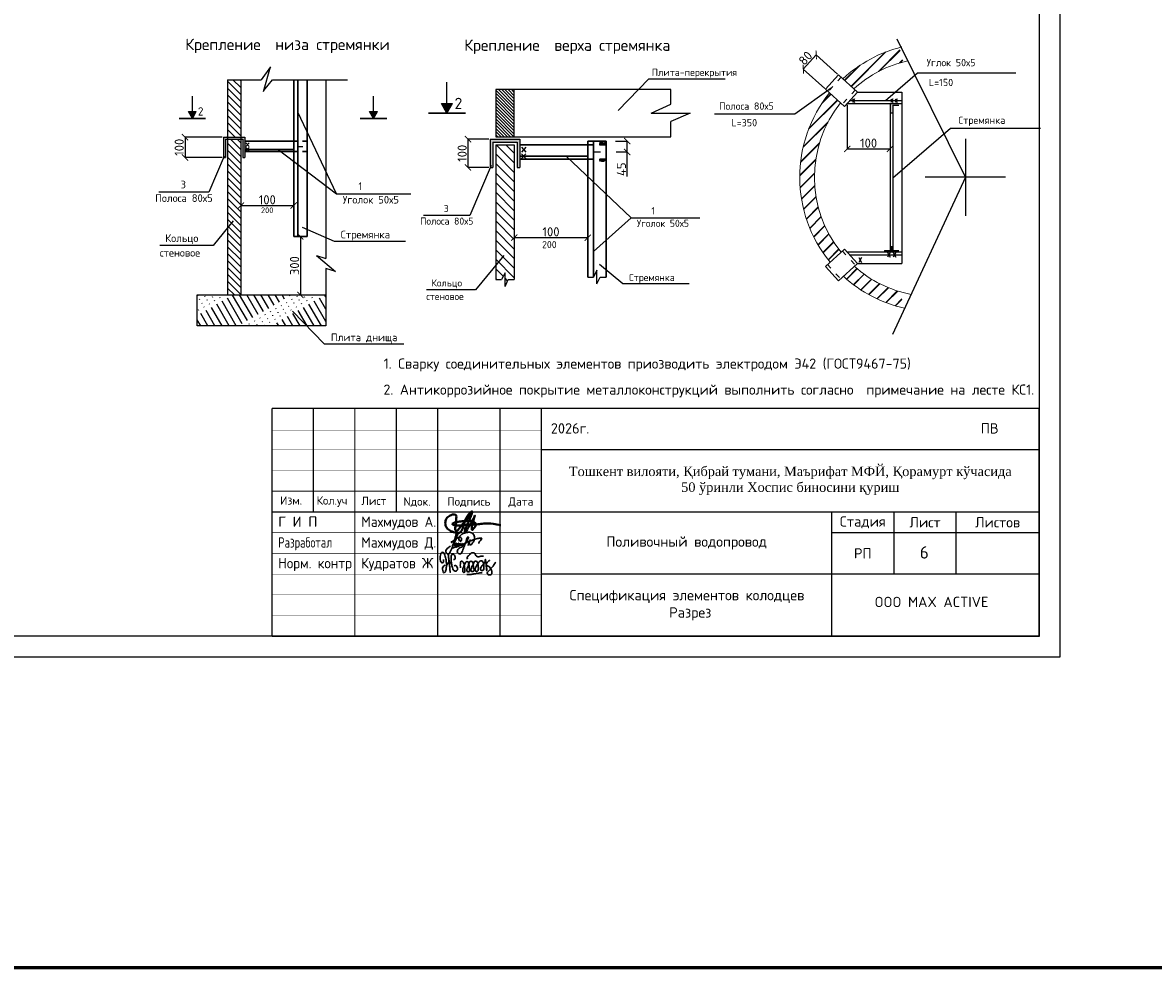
# Model space of a CAD drawing. Header units: millimetres. Extents: x -76021 to 1074922, y 19208 to 400534.
# Tile 105 of 109: x 952910 to 980179, y 19208 to 41993. Entities that reach past the tile are written whole.
import ezdxf
from ezdxf.enums import TextEntityAlignment as Align

# ---------------------------------------------------------------- set-up
doc = ezdxf.new("R2010")
doc.units = ezdxf.units.MM
doc.linetypes.add('ACAD_ISO03W100', pattern=[30, 12, -18])
doc.layers.get('Defpoints').update_dxf_attribs({"color": 4, "lineweight": 30})
doc.styles.add('GOST', font='isocpeur.ttf')
doc.linetypes.add('474_3', pattern='A,3,-2,3,[2,M,S=1,R=0,X=0,Y=0],3,-2,3', length=16)
doc.dimstyles.new('100', dxfattribs={"dimtxt": 220, "dimasz": 150, "dimexe": 1.25, "dimexo": 30, "dimgap": 30, "dimtad": 1, "dimtxsty": 'GOST', "dimblk": 'ARCHTICK', "dimcen": 30, "dimadec": 0, "dimazin": 0, "dimtfac": 1, "dimtmove": 1, "dimatfit": 3, "dimldrblk": 'ARCHTICK', "dimfxl": 1.25, "dimarcsym": 0})

# ---------------------------------------------------------------- blocks, each defined once
blk = doc.blocks.new('_ArchTick')
at = {"color": 0, "linetype": 'ByBlock', "const_width": 0.15}
blk.add_lwpolyline([(-0.5, -0.5), (0.5, 0.5)], dxfattribs=at)
blk = doc.blocks.new('*D484')
at = {"color": 0, "lineweight": -2, "ltscale": 150, "transparency": 16777216}
for p, q in [((958172, 37992), (958172, 37580)), ((959448, 37992), (959448, 37580)), ((958172, 37581), (959448, 37581))]:
    blk.add_line(p, q, dxfattribs=at)
at = {"layer": 'Defpoints', "color": 0, "ltscale": 150, "transparency": 16777216}
for p in [(958172, 38022), (959448, 38022), (959448, 37581)]:
    blk.add_point(p, dxfattribs=at)
at = {"color": 0, "lineweight": -2, "ltscale": 150, "transparency": 16777216, "xscale": 150, "yscale": 150, "zscale": 150, "rotation": 180}
blk.add_blockref('_ArchTick', (958172, 37581), dxfattribs=at)
at = {"color": 0, "lineweight": -2, "ltscale": 150, "transparency": 16777216, "xscale": 150, "yscale": 150, "zscale": 150}
blk.add_blockref('_ArchTick', (959448, 37581), dxfattribs=at)
at = {"color": 0, "lineweight": 25, "ltscale": 150, "transparency": 16777216, "insert": (958810, 37721), "char_height": 220, "attachment_point": 5, "style": 'GOST'}
blk.add_mtext('100', dxfattribs=at)
blk = doc.blocks.new('*D485')
at = {"color": 0, "lineweight": -2, "ltscale": 150, "transparency": 16777216}
for p, q in [((957722, 39232), (956825, 39232)), ((956827, 39232), (956827, 38741)), ((957722, 38741), (956825, 38741))]:
    blk.add_line(p, q, dxfattribs=at)
at = {"layer": 'Defpoints', "color": 0, "ltscale": 150, "transparency": 16777216}
for p in [(957752, 39232), (956827, 38741), (957752, 38741)]:
    blk.add_point(p, dxfattribs=at)
at = {"color": 0, "lineweight": -2, "ltscale": 150, "transparency": 16777216, "xscale": 150, "yscale": 150, "zscale": 150}
for p, rotation in [((956827, 39232), 90), ((956827, 38741), 270)]:
    blk.add_blockref('_ArchTick', p, dxfattribs=dict(at, rotation=rotation))
at = {"color": 0, "lineweight": 25, "ltscale": 150, "transparency": 16777216, "insert": (956687, 38987), "char_height": 220, "attachment_point": 5, "rotation": 90, "style": 'GOST'}
blk.add_mtext('100', dxfattribs=at)
blk = doc.blocks.new('*D486')
at = {"color": 0, "lineweight": -2, "ltscale": 150, "transparency": 16777216}
for p, q in [((959478, 36838), (959610, 36838)), ((959608, 36838), (959608, 35426)), ((959478, 35426), (959610, 35426))]:
    blk.add_line(p, q, dxfattribs=at)
at = {"layer": 'Defpoints', "color": 0, "ltscale": 150, "transparency": 16777216}
for p in [(959448, 36838), (959448, 35426), (959608, 35426)]:
    blk.add_point(p, dxfattribs=at)
at = {"color": 0, "lineweight": -2, "ltscale": 150, "transparency": 16777216, "xscale": 150, "yscale": 150, "zscale": 150}
for p, rotation in [((959608, 36838), 90), ((959608, 35426), 270)]:
    blk.add_blockref('_ArchTick', p, dxfattribs=dict(at, rotation=rotation))
at = {"color": 0, "lineweight": 25, "ltscale": 150, "transparency": 16777216, "insert": (959468, 36132), "char_height": 220, "attachment_point": 5, "rotation": 90, "style": 'GOST'}
blk.add_mtext('300', dxfattribs=at)
blk = doc.blocks.new('*D482')
at = {"color": 0, "lineweight": -2, "ltscale": 150, "transparency": 16777216}
for p, q in [((967210, 39135), (967491, 39135)), ((967490, 38874), (967490, 39135)), ((967225, 38874), (967491, 38874)), ((967490, 38285), (967490, 38874))]:
    blk.add_line(p, q, dxfattribs=at)
at = {"layer": 'Defpoints', "color": 0, "ltscale": 150, "transparency": 16777216}
for p in [(967180, 39135), (967490, 39135), (967195, 38874)]:
    blk.add_point(p, dxfattribs=at)
at = {"color": 0, "lineweight": -2, "ltscale": 150, "transparency": 16777216, "xscale": 150, "yscale": 150, "zscale": 150}
for p, rotation in [((967490, 39135), 90), ((967490, 38874), 270)]:
    blk.add_blockref('_ArchTick', p, dxfattribs=dict(at, rotation=rotation))
at = {"color": 0, "lineweight": 25, "ltscale": 150, "transparency": 16777216, "insert": (967350, 38458), "char_height": 220, "attachment_point": 5, "rotation": 90, "style": 'GOST'}
blk.add_mtext('45', dxfattribs=at)
blk = doc.blocks.new('*D488')
at = {"color": 0, "lineweight": -2, "ltscale": 150, "transparency": 16777216}
for p, q in [((964766, 37390), (964766, 36807)), ((966538, 37390), (966538, 36807)), ((964766, 36808), (966538, 36808))]:
    blk.add_line(p, q, dxfattribs=at)
at = {"layer": 'Defpoints', "color": 0, "ltscale": 150, "transparency": 16777216}
for p in [(964766, 37420), (966538, 37420), (966538, 36808)]:
    blk.add_point(p, dxfattribs=at)
at = {"color": 0, "lineweight": -2, "ltscale": 150, "transparency": 16777216, "xscale": 150, "yscale": 150, "zscale": 150, "rotation": 180}
blk.add_blockref('_ArchTick', (964766, 36808), dxfattribs=at)
at = {"color": 0, "lineweight": -2, "ltscale": 150, "transparency": 16777216, "xscale": 150, "yscale": 150, "zscale": 150}
blk.add_blockref('_ArchTick', (966538, 36808), dxfattribs=at)
at = {"color": 0, "lineweight": 25, "ltscale": 150, "transparency": 16777216, "insert": (965652, 36948), "char_height": 220, "attachment_point": 5, "style": 'GOST'}
blk.add_mtext('100', dxfattribs=at)
blk = doc.blocks.new('*D489')
at = {"color": 0, "lineweight": -2, "ltscale": 150, "transparency": 16777216}
for p, q in [((964152, 39182), (963649, 39182)), ((963650, 39182), (963650, 38501)), ((964152, 38501), (963649, 38501))]:
    blk.add_line(p, q, dxfattribs=at)
at = {"layer": 'Defpoints', "color": 0, "ltscale": 150, "transparency": 16777216}
for p in [(964182, 39182), (963650, 38501), (964182, 38501)]:
    blk.add_point(p, dxfattribs=at)
at = {"color": 0, "lineweight": -2, "ltscale": 150, "transparency": 16777216, "xscale": 150, "yscale": 150, "zscale": 150}
for p, rotation in [((963650, 39182), 90), ((963650, 38501), 270)]:
    blk.add_blockref('_ArchTick', p, dxfattribs=dict(at, rotation=rotation))
at = {"color": 0, "lineweight": 25, "ltscale": 150, "transparency": 16777216, "insert": (963510, 38842), "char_height": 220, "attachment_point": 5, "rotation": 90, "style": 'GOST'}
blk.add_mtext('100', dxfattribs=at)
blk = doc.blocks.new('*D490')
at = {"color": 0, "lineweight": -2, "ltscale": 150, "transparency": 16777216}
for p, q in [((972048, 41217), (971737, 40871)), ((972564, 40753), (972047, 41218)), ((972252, 40407), (971736, 40872))]:
    blk.add_line(p, q, dxfattribs=at)
at = {"layer": 'Defpoints', "color": 0, "ltscale": 150, "transparency": 16777216}
for p in [(971737, 40871), (972586, 40733), (972275, 40387)]:
    blk.add_point(p, dxfattribs=at)
at = {"color": 0, "lineweight": -2, "ltscale": 150, "transparency": 16777216, "xscale": 150, "yscale": 150, "zscale": 150}
for p, rotation in [((972048, 41217), 48.01278750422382), ((971737, 40871), 228.0127875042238)]:
    blk.add_blockref('_ArchTick', p, dxfattribs=dict(at, rotation=rotation))
at = {"color": 0, "lineweight": 25, "ltscale": 150, "transparency": 16777216, "insert": (971788, 41137), "char_height": 220, "attachment_point": 5, "rotation": 48.0128, "style": 'GOST'}
blk.add_mtext('80', dxfattribs=at)
blk = doc.blocks.new('*D491')
at = {"color": 0, "lineweight": -2, "ltscale": 150, "transparency": 16777216}
for p, q in [((972794, 40011), (972794, 38946)), ((973828, 40011), (973828, 38946)), ((972794, 38948), (973828, 38948))]:
    blk.add_line(p, q, dxfattribs=at)
at = {"layer": 'Defpoints', "color": 0, "ltscale": 150, "transparency": 16777216}
for p in [(972794, 40041), (973828, 40041), (973828, 38948)]:
    blk.add_point(p, dxfattribs=at)
at = {"color": 0, "lineweight": -2, "ltscale": 150, "transparency": 16777216, "xscale": 150, "yscale": 150, "zscale": 150, "rotation": 180}
blk.add_blockref('_ArchTick', (972794, 38948), dxfattribs=at)
at = {"color": 0, "lineweight": -2, "ltscale": 150, "transparency": 16777216, "xscale": 150, "yscale": 150, "zscale": 150}
blk.add_blockref('_ArchTick', (973828, 38948), dxfattribs=at)
at = {"color": 0, "lineweight": 25, "ltscale": 150, "transparency": 16777216, "insert": (973311, 39088), "char_height": 220, "attachment_point": 5, "style": 'GOST'}
blk.add_mtext('100', dxfattribs=at)
blk = doc.blocks.new('A$C77aec0c1')
at = {"color": 184, "lineweight": 30}
for points in [[(-78.4, 25.2), (-78.4, 19.8), (-80.1, 15.4), (-82.7, 15.2), (-85.9, 18.3), (-87.6, 24.6), (-87.6, 33.5), (-85.8, 41.5), (-83.2, 44.9), (-79.5, 45.3), (-74.8, 37.3), (-71.4, 24), (-70.3, 12.8), (-70.6, 1.9), (-72.5, -8.2), (-74.5, -11.9), (-76.7, -12.4), (-79.3, -9.8), (-81.1, -2.5), (-80.5, 2.8), (-78.6, 6.3), (-76.3, 8.1), (-74.2, 8.6)], [(-70.3, 8.8), (-64.2, 15.4), (-63.4, 26), (-64.7, 36.5), (-65.8, 41.1), (-66, 40.4), (-65.4, 38.6), (-63.9, 30.6), (-63.4, 26), (-62.4, 17.4), (-61.3, 7.7), (-60.5, -1.3), (-59.7, -9.1), (-59.2, -11.6), (-59.5, -10.3), (-59.8, -8.8), (-61, 4.4), (-61.6, 9.7), (-62.2, 15.2), (-62.4, 16.8), (-60.5, 15), (-58.2, 15.7), (-56.6, 21.2), (-56.7, 31.2), (-55.8, 37.1), (-53.2, 40), (-50, 39.7), (-45.9, 34.7), (-45.4, 29.7), (-46.3, 25.7), (-48.8, 25), (-50.3, 25.3)], [(-10.4, 26.1), (-11.3, 30.7), (-5.9, 37.4), (1.2, 43.5), (6.2, 44.3), (10.3, 42.2), (12.4, 38), (15, 34.5), (18.4, 33), (24.9, 33.5), (29.4, 34.6), (33.6, 34.4), (35.1, 34)], [(-56.6, 20.3), (-55.7, 12.4), (-53.4, 2), (-50.9, -4.5), (-47.7, -7.4), (-43.4, -8.2), (-40.2, -6.5), (-38.7, -1.4), (-39.6, 2.9), (-41.5, 6), (-44.2, 7.7), (-47, 7.2), (-47.6, 5.7)], [(-30.4, 1), (-29.8, 17.4), (-28.4, 20.1), (-25.6, 19.9), (-20.5, 13.6), (-18.9, 4.6), (-17.5, -7.1), (-18.5, -11.1), (-21.9, -11.5), (-24, -7.9), (-23.3, -0.6), (-20.4, 7.3), (-17, 14), (-13.9, 18.7), (-9.6, 18.3), (-6.3, 10.9), (-5, -2.4), (-5, -8.8), (-9, -10.1), (-12.3, -6.5), (-11.2, 0.2), (-8.3, 6.3), (-6.9, 12.8), (-4.7, 17.9), (-0.2, 20.5), (4.2, 17.9), (6, 9.7), (7.1, 1), (7.6, -6.8), (4.7, -8.8), (0.1, -8.1), (-0.1, -1.4), (3.2, 6.9), (7.8, 15.8), (10.6, 19.9), (16, 19.6), (19.3, 13.2), (20.4, 0.9), (19.5, -6.1), (16.8, -9.2), (13.6, -8.5), (11.7, -1), (15.1, 6.9), (19.9, 14.2), (24.4, 19.9), (31, 21.1), (35, 14.6), (36.2, 0.9), (34.1, -5.6), (29.3, -6.4), (26.9, -3.5), (30.5, 6.3), (35.4, 12.4), (39.7, 19.3), (40.4, 25.2), (40.7, 24.3), (43.9, -4.9), (43.8, -3.9), (42.9, 9.7), (43.1, 12.5), (45.5, 16.5), (50.4, 21.1), (52.2, 22.2), (51.2, 21.8)], [(42.9, 10.8), (45.1, 7.7), (48.3, 5.7), (51.7, 3.7), (54.9, -0.4), (57.8, -5.8), (58.9, -10.7), (58.5, -15.5), (56.8, -17.9), (52, -18.5), (48.4, -18.1), (46.1, -15.6), (45.8, -12.6), (48.1, -9.4), (51.1, -6.3), (54.5, -2.6), (57.9, 1), (62.2, 6.3), (66.5, 12.8), (69.8, 17.8)], [(-11.8, -17.3), (-2.7, -17.5), (7.9, -15.9), (17.6, -14.8), (25.1, -13.1), (30.9, -13.1)]]:
    blk.add_spline(points, degree=3, dxfattribs=at)
blk = doc.blocks.new('A$C919267a4')
at = {"color": 184, "lineweight": 30}
for points in [[(-21.3, -6.1), (-26.6, -9.2), (-30, -12.6), (-31.7, -15.6), (-31.7, -17.4), (-30.8, -19.7), (-28.5, -22.1), (-26.4, -22.8), (-24.1, -22.1), (-22.8, -19.9), (-19.7, -13.8), (-13.8, 4.3), (-12.2, 9.7), (-8.9, 21.2), (-7.7, 23.3), (-6.4, 23.3), (-5.9, 20.4), (-14, 7.1), (-17.1, 3.7), (-18.8, 2.2), (-19.6, 2.2), (-19.6, 3.6), (-18.9, 3.6)], [(-14.8, -1.9), (-15, -1.4), (-15.4, -1.7), (-17.2, -7.9), (-16.8, -9.1), (-16.1, -9.5), (-13.5, -8.6), (-8.6, -0.6), (-8.6, 0.1), (-9.3, 0.3), (-9.8, -0.4), (-11.7, -5), (-11.7, -6.7), (-10, -8.1), (-5.8, -5), (-3.6, -1.3), (-3.6, 0), (-4, 0.5), (-4.7, -0.3), (-6.8, -4.2), (-6.8, -5.9), (-5.1, -5.9), (-2, -4.1), (0.1, -0.2), (0.1, 0), (-0.4, -1), (-1.5, -4.2), (2.8, -1.7), (3.5, 0), (3.4, 0), (3, -1.5), (3, -3.7), (11.1, 1.3), (13.9, 4.6), (16.5, 11), (17.2, 13.2), (16.1, 13.9), (14.7, 12.8), (12.1, 5.4), (8.5, -4.7), (4.2, -16.8), (1.8, -21), (-1.5, -22.6), (-6.9, -17.1), (-5.8, -13.2), (5.3, -6.4)], [(0.5, 7.1), (-0.3, 5.9), (0, 4.7), (2.3, 7.9), (-0.4, 13.3), (-10.2, 8.1), (-13.5, -1.1), (-14, -3.1), (-9.4, -6.1), (-3, -4.9), (17.5, 3.9), (36.4, 10.4), (43.8, 11.6), (45.2, 11.6), (41, 4.4), (39.6, 1.8), (39.6, -0.3)], [(17.9, 0.1), (19.5, 1.2), (19.5, -2.1), (22.2, -2.8), (26.1, 1), (28.7, 4.6), (25.6, 22), (16.9, 24), (8.4, 22.4), (-1.3, 15.8), (-3.7, 9.3), (-2.3, 4.9)], [(21.3, 8.5), (16.2, -4.1)]]:
    blk.add_spline(points, degree=3, dxfattribs=at)
blk = doc.blocks.new('A$Cd6f3408b')
at = {"color": 184, "lineweight": 40}
blk.add_spline([(616, 1465), (-947, -417), (-1252, -652), (-1377, -542), (-1370, -167), (-1260, 887), (-1268, 1192), (-1502, 1340), (-2010, 1192), (-2432, 864), (-2581, 457), (-2487, -160), (-2081, -581), (-1401, -855), (-979, -910), (-832, -860), (-636, -625), (-174, 654), (-43, 953), (324, 1461), (624, 1721), (355, 828), (-49, -105), (-207, -514), (-231, -808), (185, -251), (607, 468), (822, 863), (987, 1193), (892, 951), (736, 416), (641, 15), (607, -367), (663, -542), (819, -380), (1064, -55), (1091, 186), (911, 407), (586, 553), (127, 566), (-409, 538), (-1030, 443), (-1618, 290), (-1743, 217), (-1505, 24), (-1171, -9), (1352, 162), (2050, 232), (3192, 214), (4089, 40)], degree=3, dxfattribs=at)
blk = doc.blocks.new('Штамп ВК')
at = {"ltscale": 10}
for points, const_width in [([(0, 5500), (-18500, 5500)], 30), ([(-17500, 3000), (-17500, 5500)], 30), ([(-16500, 5500), (-16500, 0)], 30), ([(-18500, 4957), (-12000, 4957)], 10), ([(-12000, 4500), (-18500, 4500)], 10), ([(0, 4500), (-12000, 4500)], 30), ([(-18500, 4000), (-12000, 4000)], 10), ([(-18500, 3500), (-12000, 3500)], 30), ([(0, 3000), (-18500, 3000)], 30), ([(-18500, 2500), (-12000, 2500)], 10), ([(-18500, 2000), (-12000, 2000)], 10), ([(-12000, 1500), (-18500, 1500)], 10), ([(0, 1500), (-12000, 1500)], 30), ([(-18500, 1000), (-12000, 1000)], 10), ([(-18500, 500), (-12000, 500)], 10)]:
    blk.add_lwpolyline(points, dxfattribs=dict(at, const_width=const_width))
at = {"ltscale": 2, "const_width": 30}
for points in [[(-18500, 0), (-18500, 5500)], [(-15500, 3000), (-15500, 5500)], [(-14500, 5500), (-14500, 0)], [(-13000, 5500), (-13000, 0)], [(-12000, 5500), (-12000, 0)], [(0, 5500), (0, 0)], [(-5000, 3000), (-5000, 0)], [(-3500, 1500), (-3500, 3000)], [(-2000, 1500), (-2000, 3000)], [(0, 2500), (-5000, 2500)], [(0, 0), (-18500, 0)]]:
    blk.add_lwpolyline(points, dxfattribs=at)
at = {"const_width": 30}
blk.add_lwpolyline([(-5000, 1500), (0, 1500), (0, 0), (-5000, 0)], close=True, dxfattribs=at)
blk.add_lwpolyline([(-5000, 1500), (0, 1500), (0, 0), (-5000, 0)], close=True, dxfattribs=at)
at = {"color": 0, "linetype": 'ByBlock', "lineweight": 25, "const_width": 30}
blk.add_lwpolyline([(-5000, 1500), (0, 1500), (0, 0), (-5000, 0)], close=True, dxfattribs=at)
blk.add_lwpolyline([(-5000, 1500), (0, 1500), (0, 0), (-5000, 0)], close=True, dxfattribs=at)
blk.add_lwpolyline([(-5000, 1500), (0, 1500), (0, 0), (-5000, 0)], close=True, dxfattribs=at)
blk.add_lwpolyline([(-5000, 1500), (0, 1500), (0, 0), (-5000, 0)], close=True, dxfattribs=at)
at = {"lineweight": 30, "xscale": 0.199999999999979, "yscale": 0.199999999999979, "zscale": 0.199999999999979}
blk.add_blockref('A$Cd6f3408b', (-13801, 2672), dxfattribs=at)
for name, p, xscale, yscale, zscale in [('A$C919267a4', (-13952, 2239), 11.2400638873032, 11.2400638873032, 11.2400638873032), ('A$C77aec0c1', (-13695, 1640), 8.492898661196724, 8.492898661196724, 8.492898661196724)]:
    blk.add_blockref(name, p, dxfattribs=dict(xscale=xscale, yscale=yscale, zscale=zscale))
at = {"style": 'GOST'}
for s, height, p in [('2026г.', 250, (-11774, 4890)), ('ПВ', 250, (-1408, 4890)), ('Изм.', 200, (-18301, 3175)), ('Кол.уч', 200, (-17423, 3175)), ('Лист', 200, (-16343, 3167)), ('Г И П', 250, (-18347, 2639))]:
    blk.add_text(s, height=height, dxfattribs=at).set_placement(p)
for s, p in [('Nдок.', (-15000, 3250)), ('Подпись', (-13750, 3250)), ('Дата', (-12494, 3250))]:
    blk.add_text(s, height=200, rotation=360, dxfattribs=at).set_placement(p, align=Align.MIDDLE_CENTER)
for s, width, p in [('Махмудов А.', 0.944324, (-16347, 2639)), ('Разработал', 0.743158, (-18347, 2139)), ('Махмудов Д.', 0.944324, (-16347, 2139)), ('Норм. контр', 0.944324, (-18347, 1639)), ('Кудратов Ж', 0.944324, (-16347, 1639))]:
    blk.add_text(s, height=250, dxfattribs=dict(at, width=width)).set_placement(p)
at = {"ltscale": 100, "transparency": 33554687, "insert": (-6000, 3750), "char_height": 250, "width": 10801.02, "attachment_point": 5, "style": 'GOST'}
blk.add_mtext('\\pt2727.25;{\\fTimes New Roman|b0|i0|c204|p18;\\H0.91667x;Тошкент вилояти\\fTimes New Roman|b0|i0|c0|p18;, \\fTimes New Roman|b0|i0|c204|p18;Қибрай тумани\\fTimes New Roman|b0|i0|c0|p18;, \\fTimes New Roman|b0|i0|c204|p18;Маърифат МФЙ\\fTimes New Roman|b0|i0|c0|p18;, \\fTimes New Roman|b0|i0|c204|p18;Қорамурт кўчасида \\fTimes New Roman|b0|i0|c0|p18;50 \\fTimes New Roman|b0|i0|c204|p18;ўринли Хоспис биносини қуриш}', dxfattribs=at)
at = {"char_height": 250, "attachment_point": 5, "style": 'GOST'}
for s, insert, width in [('Стадия', (-4250, 2750), 1500), ('Лист', (-2750, 2750), 1500), ('Листов', (-1000, 2750), 2000), ('РП', (-4250, 2000), 1500), ('OOO MAX ACTIVE', (-2593, 828), 3902.82)]:
    blk.add_mtext(s, dxfattribs=dict(at, insert=insert, width=width))

msp = doc.modelspace()

# ---------------------------------------------------------------- hatches: boundary and pattern name
at = {"linetype": 'ByBlock', "lineweight": 13, "ltscale": 150}
h = msp.add_hatch(dxfattribs=at)
h.set_pattern_fill('JIS_LC_8', color=0, scale=27.42018, style=0)
h.set_pattern_definition([(45, (-297197.55, 516822.4), (-151.234165, 151.234165), []), (45, (-297186.58, 516822.4), (-151.234165, 151.234165), [])])
h.paths.add_polyline_path([(974144.262, 41045.56), (974052.41, 41389.985, 0.121969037), (972689.741, 40639.606), (972955.959, 40400.009, -0.119074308)])
h.paths.add_polyline_path([(971650.269, 38263.283), (972006.732, 38263.283, -0.170156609), (972636.696, 40060.817), (972371.333, 40299.643, 0.171820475)])
h.paths.add_polyline_path([(972006.732, 38263.283), (971650.269, 38263.283, 0.173254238), (972382.713, 36212.949), (972645.941, 36454.24, -0.171475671)])
h.paths.add_polyline_path([(972966.911, 36116.714), (972702.987, 35874.784, 0.121310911), (974061.687, 35134.122), (974152.517, 35478.817, -0.118529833)])
at = {"lineweight": 25, "ltscale": 150}
h = msp.add_hatch(dxfattribs=at)
h.set_pattern_fill('ANSI31', color=256, scale=37.044, angle=90, style=0)
h.set_pattern_definition([(135, (77742.99, 374620.83), (-83.166152, -83.166152), [])])
h.paths.add_polyline_path([(957851.381, 39231.759), (958172.429, 39231.759), (958172.429, 40617.309), (957851.381, 40617.309)])
h.paths.add_polyline_path([(958172.429, 39182.367), (957851.381, 39182.367), (957851.381, 35426.21), (958172.429, 35426.21)])
h = msp.add_hatch(dxfattribs=at)
h.set_pattern_fill('ANSI31', color=256, scale=17.15, angle=90, style=0)
h.set_pattern_definition([(135, (-256251.587, 482719.21), (-38.5028481, -38.5028481), [])])
h.paths.add_polyline_path([(964320.426, 39238.017), (964766.326, 39238.017), (964766.326, 40376.608), (964320.426, 40376.608)])
h = msp.add_hatch(color=120, dxfattribs=at)
h.set_gradient(color1=(19, 236, 218), color2=(19, 236, 218), one_color=1, tint=0.5, name='INVCYLINDER')
h.paths.add_polyline_path([(957003.045, 39681.745), (957099.069, 39853.397), (957003.045, 39853.397)])
h.paths.add_polyline_path([(957003.045, 39853.397), (956907.021, 39853.397), (957003.045, 39681.745)])
h = msp.add_hatch(color=120, dxfattribs=at)
h.set_gradient(color1=(19, 236, 218), color2=(19, 236, 218), one_color=1, tint=0.5, name='INVCYLINDER')
h.paths.add_polyline_path([(961371.328, 39681.745), (961467.353, 39853.397), (961371.328, 39853.397)])
h.paths.add_polyline_path([(961371.328, 39853.397), (961275.304, 39853.397), (961371.328, 39681.745)])
h = msp.add_hatch(color=120, dxfattribs=at)
h.set_gradient(color1=(19, 236, 218), color2=(19, 236, 218), one_color=1, tint=0.5, name='INVCYLINDER')
h.paths.add_polyline_path([(963142.181, 39807.313), (963275.548, 40045.719), (963142.181, 40045.719)])
h.paths.add_polyline_path([(963142.181, 40045.719), (963008.814, 40045.719), (963142.181, 39807.313)])
h = msp.add_hatch(color=18, dxfattribs=at)
h.set_gradient(color2=(0, 0, 0), one_color=1, name='INVCYLINDER')
h.paths.add_polyline_path([(973827.953, 40040.84), (973827.953, 39808.567), (973898.513, 39808.567), (973898.513, 40002.607), (974039.633, 40002.607), (974039.633, 40040.84)])
h.paths.add_polyline_path([(973693.889, 36495.775), (973693.889, 36461.586), (974039.633, 36461.586), (974039.633, 36495.775)])
h = msp.add_hatch(color=18, dxfattribs=at)
h.set_gradient(color2=(0, 0, 0), one_color=1, name='INVCYLINDER')
h.paths.add_polyline_path([(957751.642, 38741.244), (957801.034, 38741.244), (957801.034, 39182.367), (958221.821, 39182.367), (958221.821, 38741.244), (958271.213, 38741.244), (958271.213, 39231.759), (957751.642, 39231.759)])
h = msp.add_hatch(color=18, dxfattribs=at)
h.set_gradient(color2=(0, 0, 0), one_color=1, name='INVCYLINDER')
h.paths.add_polyline_path([(964181.898, 38501.061), (964250.498, 38501.061), (964250.498, 39113.733), (964834.926, 39113.733), (964834.926, 38501.061), (964903.526, 38501.061), (964903.526, 39182.333), (964181.898, 39182.333)])
h = msp.add_hatch(dxfattribs=at)
h.set_pattern_fill('ANSI31', color=256, scale=51.45, angle=90, style=0)
h.set_pattern_definition([(135, (-256251.59, 482719.2), (-115.508544, -115.508544), [])])
h.paths.add_polyline_path([(964320.426, 35795.465), (964460.703, 35795.465), (964543.376, 35962.255), (964543.376, 35628.674), (964617.956, 35795.465), (964766.326, 35795.465), (964766.326, 39045.133), (964320.426, 39045.133)])
h = msp.add_hatch(dxfattribs=at)
h.set_pattern_fill('ACAD_ISO06W100', color=256, scale=1.715, angle=120, style=0)
h.set_pattern_definition([(120, (-256251.587, 482719.208), (-7.42616784, -4.2875), [41.16, -5.145, 0.8575, -5.145, 0.8575, -11.1475]), (120, (-256251.587, 482719.208), (-7.42616784, -4.2875), [-58.31, 0.8575, -5.145])])
h.paths.add_polyline_path([(966954.75, 39100.86), (966825.266, 39100.86), (966825.266, 39046.993), (966954.75, 39046.993)])
h.paths.add_polyline_path([(966954.75, 38702.133), (966825.266, 38702.133), (966825.266, 38648.266), (966954.75, 38648.266)])
h = msp.add_hatch(color=18, dxfattribs=at)
h.set_gradient(color2=(0, 0, 0), one_color=1, name='INVCYLINDER')
h.paths.add_polyline_path([(973827.953, 36495.775), (973898.513, 36495.775), (973898.513, 36591.031), (973827.953, 36591.031)])
h = msp.add_hatch(dxfattribs=at)
h.set_pattern_fill('ACAD_ISO06W100', color=256, scale=29.6352, angle=120, style=0)
h.set_pattern_definition([(120, (77742.99, 374620.83), (-128.32418, -74.088), [711.2448, -88.9056, 14.8176, -88.9056, 14.8176, -192.6288]), (120, (77742.99, 374620.83), (-128.32418, -74.088), [-1007.5968, 14.8176, -88.9056])])
h.paths.add_polyline_path([(960224.917, 35426.21), (957123.099, 35426.21), (957123.099, 34680.391), (960224.917, 34680.391)])

# ---------------------------------------------------------------- linework, layer by layer
for p, q in [((975644.873, 38263.283), (973996.944, 41597.969)), ((958888.863, 40930.948), (958664.13, 40617.309)), ((958718.461, 40335.775), (958888.863, 40930.948)), ((972586.222, 40732.773), (972274.688, 40386.624)), ((957851.381, 40617.309), (957851.381, 35426.21)), ((957851.381, 40617.309), (958664.13, 40617.309)), ((958172.429, 40617.309), (958172.429, 35426.21)), ((958725.289, 40359.623), (958935.786, 40617.309)), ((958935.786, 40617.309), (960748.472, 40617.309)), ((960224.917, 40617.309), (960224.917, 36305.387)), ((963142.181, 40045.719), (963142.181, 40556.651)), ((964766.326, 39238.017), (964766.326, 40376.608)), ((957003.045, 39853.397), (957003.045, 40221.269)), ((961371.328, 39853.397), (961371.328, 40221.269)), ((972857.612, 40111.4), (974110.013, 40111.4)), ((972924.785, 40155.5), (972974.177, 40067.3)), ((972974.177, 40155.5), (972924.785, 40067.3)), ((973045.132, 40319.754), (974110.013, 40319.754)), ((973845.593, 40155.5), (973894.985, 40067.3)), ((973894.985, 40155.5), (973845.593, 40067.3)), ((973951.433, 40155.5), (974000.825, 40067.3)), ((974000.825, 40155.5), (973951.433, 40067.3)), ((974110.013, 40319.754), (974110.013, 36180.504)), ((957003.045, 39681.745), (956907.021, 39853.397)), ((956907.021, 39853.397), (957099.069, 39853.397)), ((957003.045, 39681.745), (957099.069, 39853.397)), ((961371.328, 39681.745), (961275.304, 39853.397)), ((961275.304, 39853.397), (961467.353, 39853.397)), ((961371.328, 39681.745), (961467.353, 39853.397)), ((963142.181, 39807.313), (963008.814, 40045.719)), ((963008.814, 40045.719), (963275.548, 40045.719)), ((963142.181, 39807.313), (963275.548, 40045.719)), ((968068.548, 39807.313), (968538.676, 40025.316)), ((972794.108, 40040.84), (974110.013, 40040.84)), ((973827.953, 40040.84), (973827.953, 36495.775)), ((973827.953, 40040.84), (974039.633, 40040.84)), ((973898.513, 40002.607), (974039.633, 40002.607)), ((973898.513, 40002.607), (973898.513, 36495.775)), ((968068.548, 39807.313), (969008.803, 39807.313)), ((969008.803, 39807.313), (968538.676, 39610.558)), ((973898.513, 39808.567), (973827.953, 39808.567)), ((957751.642, 39231.759), (957751.642, 38741.244)), ((957751.642, 39231.759), (958271.213, 39231.759)), ((957801.034, 39182.367), (957801.034, 38741.244)), ((957801.034, 39182.367), (958221.821, 39182.367)), ((958221.821, 39182.367), (958221.821, 38741.244)), ((958271.213, 39231.759), (958271.213, 38741.244)), ((958295.247, 39095.236), (958372.823, 39008.976)), ((958372.823, 39095.236), (958295.247, 39008.976)), ((959546.596, 39132.975), (959546.596, 38886.015)), ((959546.596, 39009.495), (959671.515, 39009.495)), ((964181.898, 39182.333), (964181.898, 38501.061)), ((964181.898, 39182.333), (964903.526, 39182.333)), ((964250.498, 39113.733), (964250.498, 38501.061)), ((964250.498, 39113.733), (964834.926, 39113.733)), ((964320.426, 39045.133), (964320.426, 35795.465)), ((964320.426, 39045.133), (964766.326, 39045.133)), ((964766.326, 39045.133), (964766.326, 35795.465)), ((964834.926, 39113.733), (964834.926, 38501.061)), ((964903.526, 39182.333), (964903.526, 38501.061)), ((966674.89, 39045.133), (966674.89, 38702.133)), ((957751.642, 38741.244), (957801.034, 38741.244)), ((958221.821, 38741.244), (958271.213, 38741.244)), ((958296.771, 38979.755), (958374.346, 38893.495)), ((958374.346, 38979.755), (958296.771, 38893.495)), ((964936.907, 38992.718), (965044.65, 38872.912)), ((965044.65, 38992.718), (964936.907, 38872.912)), ((964939.023, 38832.327), (965046.766, 38712.521)), ((965046.766, 38832.327), (964939.023, 38712.521)), ((966674.89, 38873.633), (966848.39, 38873.633)), ((964181.898, 38501.061), (964250.498, 38501.061)), ((964834.926, 38501.061), (964903.526, 38501.061)), ((975644.873, 38263.283), (973886.87, 34470.703)), ((973827.953, 36591.031), (973898.513, 36591.031)), ((959994.009, 36376.854), (960455.824, 35989.127)), ((959994.009, 36376.854), (960224.917, 36305.387)), ((972640.029, 36461.586), (972653.954, 36461.586)), ((972727.301, 36528.82), (973041.983, 36185.531)), ((972788.932, 36461.586), (974110.013, 36461.586)), ((972853.612, 36391.026), (974110.013, 36391.026)), ((973078.086, 36325.926), (973142.295, 36211.266)), ((973142.295, 36325.926), (973078.086, 36211.266)), ((973693.889, 36495.775), (974039.633, 36495.775)), ((973693.889, 36495.775), (973693.889, 36461.586)), ((973767.624, 36448.356), (973831.834, 36333.696)), ((973831.834, 36448.356), (973767.624, 36333.696)), ((973905.216, 36448.356), (973969.426, 36333.696)), ((973969.426, 36448.356), (973905.216, 36333.696)), ((960224.917, 36060.897), (960224.917, 34680.391)), ((960455.824, 35989.127), (960224.917, 36060.897)), ((966760.64, 36024.022), (966677.967, 35857.232)), ((966760.64, 35690.441), (966760.64, 36024.022)), ((973041.983, 36185.531), (974110.013, 36185.531)), ((964320.426, 35795.465), (964460.703, 35795.465)), ((964543.376, 35962.255), (964460.703, 35795.465)), ((964543.376, 35628.674), (964543.376, 35962.255)), ((964543.376, 35628.674), (964617.956, 35795.465)), ((964617.956, 35795.465), (964766.326, 35795.465)), ((966537.69, 35857.232), (966677.967, 35857.232)), ((966760.64, 35690.441), (966835.22, 35857.232)), ((966835.22, 35857.232), (966983.59, 35857.232))]:
    msp.add_line(p, q, dxfattribs=at)
at = {"color": 104, "lineweight": 25, "ltscale": 150}
for p, q in [((967272.732, 39876.388), (968011.712, 40639.201)), ((968011.712, 40639.201), (969853.955, 40639.201)), ((973715.057, 40111.4), (974491.217, 40785.823)), ((974491.217, 40785.823), (976862.033, 40785.823)), ((972408.505, 40412.222), (971534.753, 39783.871)), ((960481.776, 37866.518), (959546.596, 39831.976)), ((971534.753, 39783.871), (969597.881, 39783.871)), ((973898.513, 38249.191), (975288.545, 39448.711)), ((975288.545, 39448.711), (977458.265, 39448.711)), ((957773.312, 38772.345), (957402.003, 37903.187)), ((959075.495, 38936.01), (960481.776, 37866.518)), ((966020.583, 38771.57), (967586.162, 37286.164)), ((964211.997, 38544.258), (963697.502, 37339.932)), ((957402.876, 37905.231), (956193.399, 37905.231)), ((960481.776, 37866.518), (962270.97, 37866.518)), ((957989.049, 37210.206), (957501.663, 36616.614)), ((963697.502, 37339.932), (962577.615, 37339.932)), ((967586.162, 37286.164), (966674.89, 36470.562)), ((967586.162, 37286.164), (969242.823, 37286.164)), ((959654.439, 37063.555), (960422.485, 36725.219)), ((957501.663, 36616.614), (956221.657, 36616.614)), ((960422.485, 36725.219), (962145.031, 36725.219)), ((964511.631, 36374.62), (963834.705, 35550.186)), ((966824.673, 36170.938), (967387.193, 35701.028)), ((963834.705, 35550.186), (962649.515, 35550.186)), ((967387.193, 35701.028), (968982.143, 35701.028)), ((959422.297, 35033.543), (960182.934, 34245.741)), ((960182.934, 34245.741), (962105.517, 34245.741))]:
    msp.add_line(p, q, dxfattribs=at)
at = {"linetype": 'ACAD_ISO03W100', "lineweight": 25, "ltscale": 10}
for p, q in [((972646.198, 40676.325), (972334.664, 40330.176)), ((972987.711, 40368.257), (972676.177, 40022.108)), ((972684.965, 36479.428), (972999.647, 36136.139)), ((972321.87, 36158.496), (972636.552, 35815.207))]:
    msp.add_line(p, q, dxfattribs=at)
at = {"lineweight": 30, "ltscale": 150}
for p, q in [((959447.812, 40617.309), (959447.812, 36837.686)), ((959768.86, 40617.309), (959768.86, 36837.686)), ((956682.475, 39681.745), (957323.616, 39681.745)), ((956682.475, 39681.745), (957323.616, 39681.745)), ((961050.758, 39681.745), (961691.899, 39681.745)), ((961050.758, 39681.745), (961691.899, 39681.745)), ((962696.944, 39807.313), (963587.418, 39807.313)), ((962696.944, 39807.313), (963587.418, 39807.313)), ((958271.213, 39132.975), (959546.596, 39132.975)), ((959655.998, 39134.822), (959768.86, 39134.822)), ((964903.526, 39045.133), (966674.89, 39045.133)), ((966537.69, 39134.774), (966537.69, 35857.232)), ((966537.69, 39134.774), (966983.59, 39134.774)), ((966826.839, 39047.698), (966983.59, 39047.698)), ((966983.59, 39134.774), (966983.59, 35857.232)), ((958271.213, 38886.015), (959546.596, 38886.015)), ((959655.998, 38885.794), (959768.86, 38885.794)), ((964903.526, 38702.133), (966674.89, 38702.133)), ((966826.839, 38701.826), (966983.59, 38701.826))]:
    msp.add_line(p, q, dxfattribs=at)
at = {"linetype": '474_3', "lineweight": 30, "ltscale": 150}
for p, q in [((959546.596, 40617.309), (959546.596, 36837.686)), ((966674.89, 39134.774), (966674.89, 35857.232)), ((958278.908, 38936.01), (959455.507, 38936.01)), ((964914.214, 38771.57), (966548.378, 38771.57)), ((959768.86, 36837.686), (959447.812, 36837.686))]:
    msp.add_line(p, q, dxfattribs=at)
at = {"linetype": '474_3', "lineweight": 25, "ltscale": 150}
for p, q in [((975644.873, 39194.276), (975644.873, 37332.29)), ((976612.987, 38263.283), (974676.759, 38263.283))]:
    msp.add_line(p, q, dxfattribs=at)
at = {"color": 3, "lineweight": 60, "ltscale": 1250}
msp.add_lwpolyline([(-76021.28, 19208.49), (1074921.53, 19208.49), (1074921.53, 337864.85), (-76021.28, 337864.85)], close=True, dxfattribs=at)
for points in [[(935921.67, 26693.166), (935921.67, 56393.166), (977921.67, 56393.166), (977921.67, 26693.166)], [(937921.67, 55893.166), (977421.67, 55893.166), (977421.67, 27193.166), (937921.67, 27193.166)]]:
    msp.add_lwpolyline(points, close=True)
at = {"lineweight": 25, "ltscale": 150}
for points in [[(972586.222, 40732.773), (973045.132, 40319.754), (972733.597, 39973.605), (972274.688, 40386.624)], [(972272.182, 36111.628), (972727.301, 36528.82), (973041.983, 36185.531), (972586.864, 35768.338)]]:
    msp.add_lwpolyline(points, close=True, dxfattribs=at)
for points in [[(968538.676, 40025.316), (968538.676, 40376.608), (964320.426, 40376.608), (964320.426, 39238.017), (968538.676, 39238.017), (968538.676, 39610.558)], [(960224.917, 34680.391), (957123.099, 34680.391), (957123.099, 35426.21), (960224.917, 35426.21)]]:
    msp.add_lwpolyline(points, dxfattribs=at)
at = {"color": 0, "linetype": 'ByBlock', "lineweight": 13, "ltscale": 150}
for radius, start, end in [(3235.978, 103.7803828, 132.7481262), (2879.515, 102.6358083, 132.0942022), (3235.978, 141.0024379, 219.316657), (2879.515, 141.3729355, 218.9208003), (2879.515, 228.1987754, 258.9595348), (3235.978, 227.5704356, 257.4108613)]:
    msp.add_arc((974886.247, 38263.283), radius, start, end, dxfattribs=at)

# ---------------------------------------------------------------- block references
msp.add_blockref('Штамп ВК', (977421.67, 27193.166))

# ---------------------------------------------------------------- texts
at = {"color": 7, "lineweight": 20, "style": 'GOST'}
for s, p in [('Крепление  низа стремянки', (956831.871, 41331.106)), ('Крепление  верха стремянка', (963559.5, 41312.527))]:
    msp.add_text(s, height=274.4, dxfattribs=at).set_placement(p)
at = {"color": 0, "lineweight": 25, "ltscale": 150, "style": 'GOST'}
for s, height, p in [('Углок 50х5', 176.4, (974709.953, 40941.055)), ('Плита-перекрытия ', 171.5, (968081.118, 40708.227)), ('L=150', 176.4, (974766.401, 40461.247)), ('Полоса 80х5', 176.4, (969704.505, 39891.671)), ('L=350', 176.4, (970002.425, 39491.831)), ('Стремянка', 176.4, (975475.529, 39551.023)), ('3', 185.22, (956719.1, 37996.114)), ('1', 185.22, (961007.477, 37957.401)), ('Полоса 80х5', 185.22, (956105.801, 37668.752)), ('  Уголок 50х5', 185.22, (960394.178, 37630.039)), ('3', 171.5, (963064.376, 37424.083)), ('1', 171.5, (968072.922, 37370.315)), ('Полоса 80х5', 171.5, (962496.506, 37120.97)), ('  Уголок 50х5', 171.5, (967505.053, 37067.202)), ('Кольцо', 185.22, (956349.92, 36701.902)), ('  Стремянка', 185.22, (960345.322, 36789.678)), ('стеновое', 185.22, (956217.521, 36350.388)), ('Кольцо', 171.5, (962768.277, 35629.157)), ('  Стремянка', 171.5, (967315.746, 35760.712)), ('стеновое', 171.5, (962645.685, 35303.681)), ('  Плита днища', 185.22, (960105.771, 34310.2))]:
    msp.add_text(s, height=height, dxfattribs=at).set_placement(p)
at = {"color": 0, "lineweight": 20, "style": 'GOST'}
for s, height, p in [('2', 274.4, (963326.89, 39906.236)), ('2', 197.568, (957136.036, 39752.969)), ('1. Сварку соединительных элементов приозводить электродом Э42 (ГОСТ9467-75)', 245, (961616.291, 33647.585)), ('2. Антикоррозийное покрытие металлоконструкций выполнить согласно  примечание на лесте КС1.', 245, (961611.391, 33020.385))]:
    msp.add_text(s, height=height, dxfattribs=at).set_placement(p)
at = {"lineweight": 25, "ltscale": 150, "style": 'GOST'}
for height, p in [(137.2, (958657.362, 37399.378)), (171.5, (965436.033, 36553.515))]:
    msp.add_text('200', height=height, dxfattribs=at).set_placement(p)
at = {"style": 'GOST'}
msp.add_text('6', height=300, dxfattribs=at).set_placement((974545.187, 29066.957))
at = {"char_height": 250, "attachment_point": 5, "style": 'GOST'}
for s, insert, width in [('Поливочный водопровод', (968921.67, 29443.166), 7000), ('Спецификация элементов колодцев\\P Разрез', (968930.815, 27943.166), 7018.2902)]:
    msp.add_mtext(s, dxfattribs=dict(at, insert=insert, width=width))

# ---------------------------------------------------------------- dimensions: what is measured, and where the dimension line sits
at = {"lineweight": 25, "ltscale": 150}
for base, p1, p2, angle, text, picture, middle, dimtype in [((971736.777, 40870.743), (972586.222, 40732.773), (972274.688, 40386.624), 228.0127875, '80', '*D490', (971892.544, 41043.818), 161), ((967489.554, 39134.774), (967194.697, 38873.633), (967179.588, 39134.774), 90, '45', '*D482', (967484.92, 38457.576), 160)]:
    dim = msp.add_linear_dim(base=base, p1=p1, p2=p2, angle=angle, text=text, dimstyle='100', dxfattribs=at)
    dim.commit()
    dim.dimension.update_dxf_attribs({"geometry": picture, "text_midpoint": middle, "dimtype": dimtype})
for base, p1, p2, picture, middle in [((973827.953, 38947.735), (972794.108, 40040.84), (973827.953, 40040.84), '*D491', (973311.031, 39087.735)), ((959447.812, 37581.014), (958172.429, 38021.759), (959447.812, 38021.759), '*D484', (958810.12, 37721.014)), ((966537.69, 36808.153), (964766.326, 37420.299), (966537.69, 37420.299), '*D488', (965652.008, 36948.153))]:
    dim = msp.add_linear_dim(base=base, p1=p1, p2=p2, text='100', dimstyle='100', dxfattribs=at)
    dim.commit()
    dim.dimension.update_dxf_attribs({"geometry": picture, "text_midpoint": middle})
for base, p1, p2, text, picture, middle in [((956826.747, 38741.244), (957751.642, 39231.759), (957751.642, 38741.244), '100', '*D485', (956686.747, 38986.501)), ((963649.896, 38501.061), (964181.898, 39182.333), (964181.898, 38501.061), '100', '*D489', (963509.896, 38841.697)), ((959608.336, 35426.21), (959447.812, 36837.686), (959447.812, 35426.21), '300', '*D486', (959468.336, 36131.948))]:
    dim = msp.add_linear_dim(base=base, p1=p1, p2=p2, angle=90, text=text, dimstyle='100', dxfattribs=at)
    dim.commit()
    dim.dimension.update_dxf_attribs({"geometry": picture, "text_midpoint": middle})

doc.saveas('drawing.dxf')
